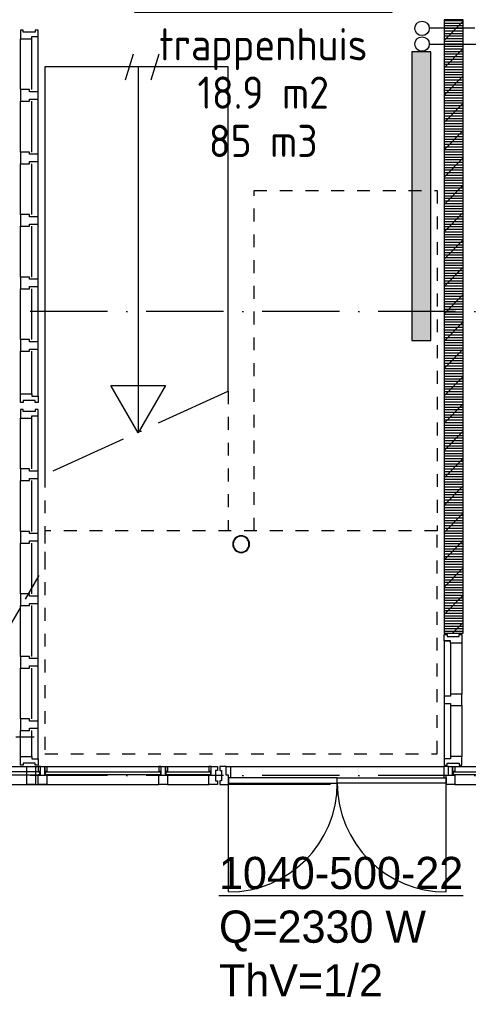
# Model space of a CAD drawing. Extents: x -866131 to -691536, y 173952 to 258052.
# Tile 75 of 160: x -775647 to -772164, y 182645 to 190287. Entities that reach past the tile are written whole.
import ezdxf
from ezdxf.enums import TextEntityAlignment as Align

# ---------------------------------------------------------------- set-up
doc = ezdxf.new("R2010")
doc.units = 0
doc.header["$LTSCALE"] = 100
for name, pattern in [('2322107', [2000, 1000, 1000]), ('2322108', [7, 5, -2]), ('DASHDOT', [9, 6, -1.5, 0, -1.5]), ('DOT2', [1.25, 0, -1.25]), ('HIDDEN', [2, 1, -1])]:
    doc.linetypes.add(name, pattern=pattern)
doc.layers.get('0').update_dxf_attribs({"linetype": 'CONTINUOUS'})
for name, color, linetype in [('AL$1----_ALGEMEEN', 7, 'CONTINUOUS'), ('AL$7----_STRAMIEN', 1, 'DASHDOT'), ('AL$8----_HULPLIJNEN', 2, 'CONTINUOUS'), ('AL24----_TRAPPEN', 7, 'CONTINUOUS'), ('AL28----_KONSTRUKTIE', 3, 'CONTINUOUS'), ('AL31----_BUITENKOZ', 7, 'CONTINUOUS'), ('AL31----_DRAAIRICHTING', 1, 'CONTINUOUS'), ('AL32----_BINNENKOZ', 7, 'CONTINUOUS'), ('ALXA1---_RASTER50', 12, 'CONTINUOUS'), ('ALXAB---_PREFABBETON', 1, 'CONTINUOUS'), ('ALXOU---_GLAS', 7, 'CONTINUOUS'), ('INHOUD', 7, 'CONTINUOUS'), ('OMSCHRIJVING', 7, 'CONTINUOUS'), ('OPPERVLAK', 7, 'CONTINUOUS'), ('VOLGNUMMER', 7, 'CONTINUOUS'), ('WI561---', 1, 'CONTINUOUS'), ('WL561---', 4, 'CONTINUOUS'), ('WL561---_AANVOER', 4, 'CONTINUOUS'), ('WL561---_RETOUR', 4, 'CONTINUOUS')]:
    doc.layers.add(name, color=color, linetype=linetype)
doc.styles.add('BURO-025', font='BUROFONT.shx', dxfattribs={"height": 250})
doc.styles.get("Standard").update_dxf_attribs({"font": 'ISOCP'})

# ---------------------------------------------------------------- blocks, each defined once
blk = doc.blocks.new('GEBOUWLABEL')
at = {"layer": 'VOLGNUMMER'}
blk.add_lwpolyline([(-4, -1), (4, -1), (4, 1), (-4, 1)], close=True, dxfattribs=at)
at = {"color": 0, "linetype": 'BYBLOCK', "flags": 1}
for tag, p in [('OPPERVLAKTESOORT', (0.5, 8)), ('TERREIN', (0.5, 6.5)), ('GEBOUW', (0.5, 5)), ('GEBRUIKSFUNCTIE', (0.5, 3.5)), ('BOUWLAAG', (0.5, 2))]:
    blk.add_attdef(tag, text='', height=1, dxfattribs=at).set_placement(p, align=Align.MIDDLE_CENTER)
blk = doc.blocks.new('2322401')
at = {"color": 0, "linetype": 'CONTINUOUS'}
for p, q in [((-0.5, 0.5, 1), (-0.5, 0.5)), ((-0.5, 0.5, 1), (-0.5, -0.5, 1)), ((0.5, 0.5, 1), (-0.5, 0.5, 1)), ((0.5, 0.5), (-0.5, 0.5)), ((-0.5, 0.5), (-0.5, -0.5)), ((0.5, 0.5, 1), (0.5, 0.5)), ((0.5, -0.5, 1), (0.5, 0.5, 1)), ((0.5, -0.5), (0.5, 0.5)), ((-0.5, -0.5, 1), (-0.5, -0.5)), ((-0.5, -0.5, 1), (0.5, -0.5, 1)), ((-0.5, -0.5), (0.5, -0.5)), ((0.5, -0.5, 1), (0.5, -0.5))]:
    blk.add_line(p, q, dxfattribs=at)
blk = doc.blocks.new('CVHATCH1')
at = {"color": 0, "linetype": 'CONTINUOUS'}
blk.add_solid([(-0.5, -0.5), (0.5, -0.5), (-0.5, 0.5), (0.5, 0.5)], dxfattribs=at)
blk = doc.blocks.new('CVHATCH4')
at = {"color": 0, "linetype": 'DOT2'}
blk.add_lwpolyline([(-0.5, 0, 1, 1, 0), (0.5, 0, 1, 1, 0)], format="xyseb", dxfattribs=at)
blk = doc.blocks.new('LDV3108')
at = {"color": 0, "linetype": 'CONTINUOUS'}
for p, q in [((6.75, 11.691), (5.813, 10.068)), ((5.438, 9.418), (4.5, 7.794)), ((4.125, 7.145), (3.188, 5.521)), ((2.813, 4.871), (1.875, 3.248)), ((1.5, 2.598), (0.563, 0.974))]:
    blk.add_line(p, q, dxfattribs=at)
blk.add_lwpolyline([(0.25, 0.433, 0, 1, 0), (1.5, 2.598, 1, 1, 0)], format="xyseb", dxfattribs=at)
blk.add_circle((0, 0), 0.5, dxfattribs=at)
blk = doc.blocks.new('CVRINFO2')
at = {"color": 0, "linetype": 'CONTINUOUS', "style": 'BURO-025'}
for tag, p in [('CV_TEXT125', (0, 0)), ('CV_TEXT225', (0, -4.167)), ('CV_TEXT325', (0, -8.333)), ('CV_TEXT425', (0, -12.5))]:
    blk.add_attdef(tag, p, '', height=2.5, dxfattribs=at)

msp = doc.modelspace()

# ---------------------------------------------------------------- linework, layer by layer
at = {"color": 8, "linetype": 'CONTINUOUS'}
for p, q in [((-772301.826, 185036.228), (-772352.826, 185036.228)), ((-772352.826, 185036.228), (-772352.826, 184980.228)), ((-772213.826, 185053.228), (-772301.826, 185053.228)), ((-772301.826, 185053.228), (-772301.826, 185036.228)), ((-772213.826, 184963.228), (-772213.826, 185053.228)), ((-772352.826, 184980.228), (-772301.826, 184980.228)), ((-772301.826, 184980.228), (-772301.826, 184963.228)), ((-772301.826, 184963.228), (-772213.826, 184963.228))]:
    msp.add_line(p, q, dxfattribs=at)
for points in [[(-775641.826, 189744.366), (-775641.826, 189654.366), (-775569.826, 189654.366), (-775569.826, 189671.366), (-775502.826, 189671.366), (-775502.826, 189727.366), (-775569.826, 189727.366), (-775569.826, 189744.366)], [(-775641.826, 189259.366), (-775641.826, 189169.366), (-775569.826, 189169.366), (-775569.826, 189186.366), (-775502.826, 189186.366), (-775502.826, 189242.366), (-775569.826, 189242.366), (-775569.826, 189259.366)], [(-775641.826, 188774.366), (-775641.826, 188684.366), (-775569.826, 188684.366), (-775569.826, 188701.366), (-775502.826, 188701.366), (-775502.826, 188757.366), (-775569.826, 188757.366), (-775569.826, 188774.366)], [(-775641.826, 188289.366), (-775641.826, 188199.366), (-775569.826, 188199.366), (-775569.826, 188216.366), (-775502.826, 188216.366), (-775502.826, 188272.366), (-775569.826, 188272.366), (-775569.826, 188289.366)], [(-775641.826, 187804.366), (-775641.826, 187714.366), (-775569.826, 187714.366), (-775569.826, 187731.366), (-775502.826, 187731.366), (-775502.826, 187787.366), (-775569.826, 187787.366), (-775569.826, 187804.366)], [(-775641.826, 186800.366), (-775641.826, 186710.366), (-775569.826, 186710.366), (-775569.826, 186727.366), (-775502.826, 186727.366), (-775502.826, 186783.366), (-775569.826, 186783.366), (-775569.826, 186800.366)], [(-775641.826, 186315.366), (-775641.826, 186225.366), (-775569.826, 186225.366), (-775569.826, 186242.366), (-775502.826, 186242.366), (-775502.826, 186298.366), (-775569.826, 186298.366), (-775569.826, 186315.366)], [(-775641.826, 185830.366), (-775641.826, 185740.366), (-775569.826, 185740.366), (-775569.826, 185757.366), (-775502.826, 185757.366), (-775502.826, 185813.366), (-775569.826, 185813.366), (-775569.826, 185830.366)], [(-775641.826, 185345.366), (-775641.826, 185255.366), (-775569.826, 185255.366), (-775569.826, 185272.366), (-775502.826, 185272.366), (-775502.826, 185328.366), (-775569.826, 185328.366), (-775569.826, 185345.366)], [(-775641.826, 184860.366), (-775641.826, 184770.366), (-775569.826, 184770.366), (-775569.826, 184787.366), (-775502.826, 184787.366), (-775502.826, 184843.366), (-775569.826, 184843.366), (-775569.826, 184860.366)]]:
    msp.add_lwpolyline(points, close=True, dxfattribs=at)
for points in [[(-773862.096, 186216.668, 1), (-773993.556, 186216.668, 1)], [(-773866.896, 186216.668, 1), (-773988.756, 186216.668, 1)]]:
    msp.add_lwpolyline(points, format="xyb", close=True, dxfattribs=at)
at = {"layer": 'AL$1----_ALGEMEEN', "color": 8}
msp.add_line((-773827.826, 188281.228), (-773827.826, 188281.228), dxfattribs=at)
at = {"layer": 'AL$7----_STRAMIEN', "color": 1}
msp.add_line((-765063.621, 184421.228), (-787002.826, 184421.228), dxfattribs=at)
msp.add_lwpolyline([(-765063.621, 188021.228), (-813402.826, 188021.228), (-838048.569, 188021.228)], dxfattribs=at)
at = {"layer": 'AL$8----_HULPLIJNEN', "color": 8, "linetype": 'DASHDOT', "ltscale": 0.25}
msp.add_line((-775902.65, 184721.228), (-775534.806, 184721.228), dxfattribs=at)
at = {"layer": 'AL24----_TRAPPEN', "color": 8}
for p, q in [((-774826.889, 189821.228), (-774764.389, 190021.228)), ((-774626.889, 189821.228), (-774564.389, 190021.228)), ((-775450.826, 189921.228), (-775450.826, 186756.783)), ((-774027.826, 189921.228), (-775450.826, 189921.228)), ((-774726.889, 189921.228), (-774726.889, 187081.228)), ((-774027.826, 187403.701), (-774027.826, 189921.228)), ((-775450.826, 189001.228), (-775450.826, 186756.783)), ((-774726.889, 187081.228), (-774938.507, 187447.762)), ((-774938.507, 187447.762), (-774515.27, 187447.762)), ((-774515.27, 187447.762), (-774726.889, 187081.228))]:
    msp.add_line(p, q, dxfattribs=at)
at = {"layer": 'AL24----_TRAPPEN', "color": 8, "linetype": 'HIDDEN'}
for p, q in [((-773827.826, 186321.228), (-773827.826, 188961.089)), ((-773827.826, 188961.089), (-772404.826, 188961.089)), ((-772404.826, 188961.089), (-772404.826, 186321.228)), ((-774027.826, 187403.701), (-774027.826, 186321.228)), ((-775450.826, 186756.783), (-775450.826, 186121.366)), ((-775450.826, 186321.228), (-775450.826, 184590.228)), ((-772404.826, 186321.228), (-775450.826, 186321.228)), ((-772404.826, 186321.228), (-773827.826, 186321.228)), ((-772404.826, 184590.228), (-772404.826, 186321.228)), ((-775450.826, 184590.228), (-772404.826, 184590.228))]:
    msp.add_line(p, q, dxfattribs=at)
at = {"layer": 'AL24----_TRAPPEN', "color": 8, "linetype": 'DASHDOT'}
msp.add_line((-774025.076, 187404.979), (-775450.826, 186756.783), dxfattribs=at)
at = {"layer": 'AL28----_KONSTRUKTIE', "color": 8, "linetype": 'CONTINUOUS'}
for p, q in [((-772202.826, 190287.228), (-772352.826, 190287.228)), ((-772352.826, 190287.228), (-772352.826, 185525.228)), ((-772202.826, 185525.228), (-772202.826, 190287.228)), ((-772352.826, 185525.228), (-772202.826, 185525.228))]:
    msp.add_line(p, q, dxfattribs=at)
at = {"layer": 'AL31----_BUITENKOZ', "color": 8}
for p, q in [((-775843.826, 184490.366), (-774548.826, 184490.366)), ((-775592.326, 184351.366), (-775592.326, 184490.366)), ((-775592.326, 184490.366), (-775525.326, 184490.366)), ((-775525.326, 184490.366), (-775525.326, 184351.366)), ((-775485.826, 184490.366), (-775502.826, 184490.366)), ((-775502.826, 184490.366), (-775502.826, 184452.366)), ((-775485.826, 184452.366), (-775485.826, 184490.366)), ((-775485.826, 184423.366), (-775485.826, 184490.366)), ((-775485.826, 184490.366), (-775452.826, 184490.366)), ((-775452.826, 184490.366), (-775452.826, 184423.366)), ((-775452.826, 184452.366), (-775452.826, 184490.366)), ((-775452.826, 184490.366), (-775435.826, 184490.366)), ((-775435.826, 184490.366), (-775435.826, 184452.366)), ((-774548.826, 184490.366), (-774565.826, 184490.366)), ((-774565.826, 184490.366), (-774565.826, 184452.366)), ((-774548.826, 184452.366), (-774548.826, 184490.366)), ((-774548.826, 184423.366), (-774548.826, 184490.366)), ((-774548.826, 184490.366), (-774515.826, 184490.366)), ((-774515.826, 184490.366), (-774515.826, 184423.366)), ((-774515.826, 184452.366), (-774515.826, 184490.366)), ((-774515.826, 184490.366), (-774498.826, 184490.366)), ((-774498.826, 184490.366), (-774178.65, 184490.366)), ((-774498.826, 184490.366), (-774498.826, 184452.366)), ((-774161.65, 184490.366), (-774178.65, 184490.366)), ((-774178.65, 184490.366), (-774178.65, 184452.366)), ((-774161.65, 184452.366), (-774161.65, 184490.366)), ((-774161.65, 184423.366), (-774161.65, 184490.366)), ((-774161.65, 184490.366), (-774111.65, 184490.366)), ((-774111.65, 184490.366), (-774111.65, 184460.866)), ((-774043.65, 184490.366), (-774093.65, 184490.366)), ((-774093.65, 184490.366), (-774093.65, 184460.866)), ((-774043.65, 184490.366), (-774009.65, 184490.366)), ((-774043.65, 184423.366), (-774043.65, 184490.366)), ((-774043.65, 184423.366), (-774043.65, 184490.366)), ((-774009.65, 184490.366), (-772353.15, 184490.366)), ((-774009.65, 184490.366), (-774009.65, 184402.366)), ((-772319.15, 184490.366), (-772353.15, 184490.366)), ((-772353.15, 184490.366), (-772353.15, 184402.366)), ((-772319.15, 184423.366), (-772319.15, 184490.366)), ((-772319.15, 184423.366), (-772319.15, 184490.366)), ((-772319.15, 184490.366), (-772286.15, 184490.366)), ((-772286.15, 184490.366), (-772286.15, 184423.366)), ((-772286.15, 184452.366), (-772286.15, 184490.366)), ((-772286.15, 184490.366), (-772269.15, 184490.366)), ((-772269.15, 184490.366), (-770578.65, 184490.366)), ((-772269.15, 184490.366), (-772269.15, 184452.366)), ((-775502.826, 184452.366), (-775485.826, 184452.366)), ((-775502.826, 184452.366), (-775502.826, 184448.366)), ((-775485.826, 184452.366), (-775502.826, 184452.366)), ((-775502.826, 184448.366), (-775489.826, 184448.366)), ((-775489.826, 184427.366), (-775502.826, 184427.366)), ((-775502.826, 184427.366), (-775502.826, 184423.366)), ((-775502.826, 184423.366), (-775485.826, 184423.366)), ((-775502.826, 184351.366), (-775502.826, 184423.366)), ((-775502.826, 184423.366), (-775485.826, 184423.366)), ((-775489.826, 184448.366), (-775489.826, 184427.366)), ((-775485.826, 184423.366), (-775485.826, 184452.366)), ((-775452.826, 184423.366), (-775452.826, 184452.366)), ((-775452.826, 184452.366), (-775435.826, 184452.366)), ((-775435.826, 184452.366), (-775452.826, 184452.366)), ((-775452.826, 184423.366), (-775435.826, 184423.366)), ((-775435.826, 184423.366), (-775452.826, 184423.366)), ((-775435.826, 184448.366), (-775448.826, 184448.366)), ((-775448.826, 184448.366), (-775448.826, 184427.366)), ((-775448.826, 184427.366), (-775435.826, 184427.366)), ((-775435.826, 184452.366), (-775435.826, 184448.366)), ((-775435.826, 184427.366), (-775435.826, 184423.366)), ((-775435.826, 184423.366), (-775435.826, 184351.366)), ((-774565.826, 184452.366), (-774548.826, 184452.366)), ((-774565.826, 184452.366), (-774565.826, 184448.366)), ((-774548.826, 184452.366), (-774565.826, 184452.366)), ((-774565.826, 184448.366), (-774552.826, 184448.366)), ((-774552.826, 184427.366), (-774565.826, 184427.366)), ((-774565.826, 184427.366), (-774565.826, 184423.366)), ((-774565.826, 184423.366), (-774548.826, 184423.366)), ((-774565.826, 184351.366), (-774565.826, 184423.366)), ((-774565.826, 184423.366), (-774548.826, 184423.366)), ((-774552.826, 184448.366), (-774552.826, 184427.366)), ((-774548.826, 184423.366), (-774548.826, 184452.366)), ((-774515.826, 184423.366), (-774515.826, 184452.366)), ((-774515.826, 184452.366), (-774498.826, 184452.366)), ((-774498.826, 184452.366), (-774515.826, 184452.366)), ((-774515.826, 184423.366), (-774498.826, 184423.366)), ((-774498.826, 184423.366), (-774515.826, 184423.366)), ((-774498.826, 184448.366), (-774511.826, 184448.366)), ((-774511.826, 184448.366), (-774511.826, 184427.366)), ((-774511.826, 184427.366), (-774498.826, 184427.366)), ((-774498.826, 184452.366), (-774498.826, 184448.366)), ((-774498.826, 184427.366), (-774498.826, 184423.366)), ((-774498.826, 184423.366), (-774498.826, 184351.366)), ((-774178.65, 184452.366), (-774161.65, 184452.366)), ((-774178.65, 184452.366), (-774178.65, 184448.366)), ((-774161.65, 184452.366), (-774178.65, 184452.366)), ((-774178.65, 184448.366), (-774165.65, 184448.366)), ((-774165.65, 184427.366), (-774178.65, 184427.366)), ((-774178.65, 184427.366), (-774178.65, 184423.366)), ((-774178.65, 184423.366), (-774161.65, 184423.366)), ((-774178.65, 184351.366), (-774178.65, 184423.366)), ((-774178.65, 184423.366), (-774161.65, 184423.366)), ((-774165.65, 184448.366), (-774165.65, 184427.366)), ((-774161.65, 184423.366), (-774161.65, 184452.366)), ((-774111.65, 184460.866), (-774125.65, 184460.866)), ((-774125.65, 184460.866), (-774125.65, 184380.866)), ((-774093.65, 184460.866), (-774079.65, 184460.866)), ((-774079.65, 184460.866), (-774079.65, 184380.866)), ((-774026.65, 184423.366), (-774043.65, 184423.366)), ((-774026.65, 184423.366), (-774043.65, 184423.366)), ((-774026.65, 184402.366), (-774026.65, 184423.366)), ((-774026.65, 184351.366), (-774026.65, 184423.366)), ((-774026.65, 184402.366), (-774026.65, 184362.366)), ((-773181.4, 184402.366), (-774026.65, 184402.366)), ((-774009.65, 184402.366), (-774026.65, 184402.366)), ((-773181.4, 184362.366), (-773181.4, 184402.366)), ((-773181.4, 184402.366), (-772336.15, 184402.366)), ((-773181.4, 184362.366), (-773181.4, 184402.366)), ((-772353.15, 184402.366), (-772336.15, 184402.366)), ((-772336.15, 184402.366), (-772336.15, 184423.366)), ((-772336.15, 184423.366), (-772319.15, 184423.366)), ((-772336.15, 184351.366), (-772336.15, 184423.366)), ((-772336.15, 184423.366), (-772319.15, 184423.366)), ((-772336.15, 184402.366), (-772336.15, 184362.366)), ((-772286.15, 184423.366), (-772286.15, 184452.366)), ((-772286.15, 184452.366), (-772269.15, 184452.366)), ((-772269.15, 184452.366), (-772286.15, 184452.366)), ((-772286.15, 184423.366), (-772269.15, 184423.366)), ((-772269.15, 184423.366), (-772286.15, 184423.366)), ((-772269.15, 184448.366), (-772282.15, 184448.366)), ((-772282.15, 184448.366), (-772282.15, 184427.366)), ((-772282.15, 184427.366), (-772269.15, 184427.366)), ((-772269.15, 184452.366), (-772269.15, 184448.366)), ((-772269.15, 184427.366), (-772269.15, 184423.366)), ((-772269.15, 184423.366), (-772269.15, 184351.366)), ((-775826.826, 184351.366), (-774565.826, 184351.366)), ((-775525.326, 184351.366), (-775592.326, 184351.366)), ((-775435.826, 184351.366), (-775502.826, 184351.366)), ((-774498.826, 184351.366), (-774565.826, 184351.366)), ((-774498.826, 184351.366), (-774178.65, 184351.366)), ((-774111.65, 184351.366), (-774178.65, 184351.366)), ((-774125.65, 184380.866), (-774111.65, 184380.866)), ((-774111.65, 184380.866), (-774111.65, 184351.366)), ((-774079.65, 184380.866), (-774093.65, 184380.866)), ((-774093.65, 184380.866), (-774093.65, 184351.366)), ((-774093.65, 184351.366), (-774026.65, 184351.366)), ((-774026.65, 184362.366), (-773181.4, 184362.366)), ((-773233.4, 184351.366), (-774026.65, 184351.366)), ((-772336.15, 184362.366), (-773181.4, 184362.366)), ((-772269.15, 184351.366), (-772336.15, 184351.366)), ((-772269.15, 184351.366), (-770578.65, 184351.366))]:
    msp.add_line(p, q, dxfattribs=at)
at = {"layer": 'AL31----_DRAAIRICHTING', "color": 8}
for p, q in [((-774026.65, 183517.116), (-774026.65, 184362.366)), ((-774026.65, 184362.366), (-773181.4, 184362.366)), ((-772336.15, 184362.366), (-773181.4, 184362.366)), ((-772336.15, 183517.116), (-772336.15, 184362.366))]:
    msp.add_line(p, q, dxfattribs=at)
for centre, start, end in [((-774026.65, 184362.366), 270, 0), ((-772336.15, 184362.366), 180, 270)]:
    msp.add_arc(centre, 845.25, start, end, dxfattribs=at)
at = {"layer": 'AL32----_BINNENKOZ', "color": 8}
for p, q in [((-775619.826, 190206.366), (-775641.826, 190206.366)), ((-775641.826, 190206.366), (-775641.826, 190139.366)), ((-775641.826, 190139.366), (-775553.826, 190139.366)), ((-775641.826, 189744.366), (-775641.826, 190139.366)), ((-775619.826, 190190.366), (-775619.826, 190206.366)), ((-775527.826, 190190.366), (-775619.826, 190190.366)), ((-775553.826, 190139.366), (-775553.826, 190156.366)), ((-775553.826, 190156.366), (-775502.826, 190156.366)), ((-775553.826, 189744.366), (-775553.826, 190139.366)), ((-775502.826, 190206.366), (-775527.826, 190206.366)), ((-775527.826, 190206.366), (-775527.826, 190190.366)), ((-775502.826, 190156.366), (-775502.826, 190206.366)), ((-775502.826, 189727.366), (-775502.826, 190156.366)), ((-775641.826, 189259.366), (-775641.826, 189654.366)), ((-775553.826, 189259.366), (-775553.826, 189654.366)), ((-775502.826, 189242.366), (-775502.826, 189671.366)), ((-775641.826, 188774.366), (-775641.826, 189169.366)), ((-775553.826, 188774.366), (-775553.826, 189169.366)), ((-775502.826, 188757.366), (-775502.826, 189186.366)), ((-775641.826, 188289.366), (-775641.826, 188684.366)), ((-775553.826, 188289.366), (-775553.826, 188684.366)), ((-775502.826, 188272.366), (-775502.826, 188701.366)), ((-775641.826, 187804.366), (-775641.826, 188199.366)), ((-775553.826, 187804.366), (-775553.826, 188199.366)), ((-775502.826, 187787.366), (-775502.826, 188216.366)), ((-775641.826, 187383.242), (-775641.826, 187714.366)), ((-775553.826, 187383.242), (-775553.826, 187714.366)), ((-775502.826, 187366.242), (-775502.826, 187731.366)), ((-775641.826, 187316.242), (-775641.826, 187383.242)), ((-775641.826, 187383.242), (-775553.826, 187383.242)), ((-775553.826, 187383.242), (-775553.826, 187366.242)), ((-775619.826, 187316.242), (-775641.826, 187316.242)), ((-775527.826, 187332.242), (-775619.826, 187332.242)), ((-775619.826, 187332.242), (-775619.826, 187316.242)), ((-775553.826, 187366.242), (-775502.826, 187366.242)), ((-775527.826, 187316.242), (-775527.826, 187332.242)), ((-775502.826, 187316.242), (-775527.826, 187316.242)), ((-775502.826, 187366.242), (-775502.826, 187316.242)), ((-775619.826, 187262.366), (-775641.826, 187262.366)), ((-775641.826, 187262.366), (-775641.826, 187195.366)), ((-775619.826, 187246.366), (-775619.826, 187262.366)), ((-775527.826, 187246.366), (-775619.826, 187246.366)), ((-775502.826, 187262.366), (-775527.826, 187262.366)), ((-775527.826, 187262.366), (-775527.826, 187246.366)), ((-775502.826, 187212.366), (-775502.826, 187262.366)), ((-775641.826, 187195.366), (-775553.826, 187195.366)), ((-775641.826, 186800.366), (-775641.826, 187195.366)), ((-775553.826, 187195.366), (-775553.826, 187212.366)), ((-775553.826, 187212.366), (-775502.826, 187212.366)), ((-775553.826, 186800.366), (-775553.826, 187195.366)), ((-775502.826, 186783.366), (-775502.826, 187212.366)), ((-775641.826, 186315.366), (-775641.826, 186710.366)), ((-775553.826, 186315.366), (-775553.826, 186710.366)), ((-775502.826, 186298.366), (-775502.826, 186727.366)), ((-775502.826, 185813.366), (-775502.826, 186242.366)), ((-775641.826, 185830.366), (-775641.826, 186225.366)), ((-775553.826, 185830.366), (-775553.826, 186225.366)), ((-775641.826, 185345.366), (-775641.826, 185740.366)), ((-775553.826, 185345.366), (-775553.826, 185740.366)), ((-775502.826, 185328.366), (-775502.826, 185757.366)), ((-772352.826, 185515.228), (-772327.826, 185515.228)), ((-772352.826, 185465.228), (-772352.826, 185515.228)), ((-772327.826, 185515.228), (-772327.826, 185499.228)), ((-772327.826, 185499.228), (-772235.826, 185499.228)), ((-772235.826, 185499.228), (-772235.826, 185515.228)), ((-772235.826, 185515.228), (-772213.826, 185515.228)), ((-772213.826, 185515.228), (-772213.826, 185448.228)), ((-772352.826, 185465.228), (-772301.826, 185465.228)), ((-772301.826, 185465.228), (-772352.826, 185465.228)), ((-772352.826, 185465.228), (-772352.826, 185036.228)), ((-772301.826, 185448.228), (-772301.826, 185465.228)), ((-772213.826, 185448.228), (-772301.826, 185448.228)), ((-772301.826, 185448.228), (-772301.826, 185053.228)), ((-772213.826, 185448.228), (-772213.826, 185053.228)), ((-775641.826, 184860.366), (-775641.826, 185255.366)), ((-775553.826, 184860.366), (-775553.826, 185255.366)), ((-775502.826, 184843.366), (-775502.826, 185272.366)), ((-772352.826, 184980.228), (-772352.826, 184551.228)), ((-772301.826, 184963.228), (-772301.826, 184568.228)), ((-772213.826, 184963.228), (-772213.826, 184568.228)), ((-775502.826, 184550.366), (-775502.826, 184787.366)), ((-775641.826, 184567.366), (-775641.826, 184770.366)), ((-775553.826, 184567.366), (-775553.826, 184770.366)), ((-775641.826, 184500.366), (-775641.826, 184567.366)), ((-775641.826, 184567.366), (-775553.826, 184567.366)), ((-775553.826, 184567.366), (-775553.826, 184550.366)), ((-772213.826, 184568.228), (-772301.826, 184568.228)), ((-772301.826, 184568.228), (-772301.826, 184551.228)), ((-772213.826, 184501.228), (-772213.826, 184568.228)), ((-775619.826, 184500.366), (-775641.826, 184500.366)), ((-775527.826, 184516.366), (-775619.826, 184516.366)), ((-775619.826, 184516.366), (-775619.826, 184500.366)), ((-775553.826, 184550.366), (-775502.826, 184550.366)), ((-775527.826, 184500.366), (-775527.826, 184516.366)), ((-775502.826, 184500.366), (-775527.826, 184500.366)), ((-775502.826, 184550.366), (-775502.826, 184500.366)), ((-772301.826, 184551.228), (-772352.826, 184551.228)), ((-772352.826, 184551.228), (-772352.826, 184501.228)), ((-772352.826, 184501.228), (-772327.826, 184501.228)), ((-772327.826, 184501.228), (-772327.826, 184517.228)), ((-772327.826, 184517.228), (-772235.826, 184517.228)), ((-772235.826, 184517.228), (-772235.826, 184501.228)), ((-772235.826, 184501.228), (-772213.826, 184501.228))]:
    msp.add_line(p, q, dxfattribs=at)
at = {"layer": 'ALXA1---_RASTER50', "color": 8}
for p, q in [((-772352.826, 190281.089), (-772202.826, 190281.089)), ((-772352.826, 190261.089), (-772202.826, 190261.089)), ((-772352.826, 190241.089), (-772202.826, 190241.089)), ((-772352.826, 190221.089), (-772202.826, 190221.089)), ((-772352.826, 190201.089), (-772202.826, 190201.089)), ((-772352.826, 190181.089), (-772202.826, 190181.089)), ((-772352.826, 190161.089), (-772202.826, 190161.089)), ((-772352.826, 190141.089), (-772202.826, 190141.089)), ((-772352.826, 190121.089), (-772202.826, 190121.089)), ((-772352.826, 190101.089), (-772202.826, 190101.089)), ((-772352.826, 190081.089), (-772202.826, 190081.089)), ((-772352.826, 190061.089), (-772202.826, 190061.089)), ((-772352.826, 190041.089), (-772202.826, 190041.089)), ((-772352.826, 190021.089), (-772202.826, 190021.089)), ((-772352.826, 190001.089), (-772202.826, 190001.089)), ((-772352.826, 189981.089), (-772202.826, 189981.089)), ((-772352.826, 189961.089), (-772202.826, 189961.089)), ((-772352.826, 189941.089), (-772202.826, 189941.089)), ((-772352.826, 189921.089), (-772202.826, 189921.089)), ((-772352.826, 189901.089), (-772202.826, 189901.089)), ((-772352.826, 189881.089), (-772202.826, 189881.089)), ((-772352.826, 189861.089), (-772202.826, 189861.089)), ((-772352.826, 189841.089), (-772202.826, 189841.089)), ((-772352.826, 189821.089), (-772202.826, 189821.089)), ((-772352.826, 189801.089), (-772202.826, 189801.089)), ((-772352.826, 189781.089), (-772202.826, 189781.089)), ((-772352.826, 189761.089), (-772202.826, 189761.089)), ((-772352.826, 189741.089), (-772202.826, 189741.089)), ((-772352.826, 189721.089), (-772202.826, 189721.089)), ((-772352.826, 189701.089), (-772202.826, 189701.089)), ((-772352.826, 189681.089), (-772202.826, 189681.089)), ((-772352.826, 189661.089), (-772202.826, 189661.089)), ((-772352.826, 189641.089), (-772202.826, 189641.089)), ((-772352.826, 189621.089), (-772202.826, 189621.089)), ((-772352.826, 189601.089), (-772202.826, 189601.089)), ((-772352.826, 189581.089), (-772202.826, 189581.089)), ((-772352.826, 189561.089), (-772202.826, 189561.089)), ((-772352.826, 189541.089), (-772202.826, 189541.089)), ((-772352.826, 189521.089), (-772202.826, 189521.089)), ((-772352.826, 189501.089), (-772202.826, 189501.089)), ((-772352.826, 189481.089), (-772202.826, 189481.089)), ((-772352.826, 189461.089), (-772202.826, 189461.089)), ((-772352.826, 189441.089), (-772202.826, 189441.089)), ((-772352.826, 189421.089), (-772202.826, 189421.089)), ((-772352.826, 189401.089), (-772202.826, 189401.089)), ((-772352.826, 189381.089), (-772202.826, 189381.089)), ((-772352.826, 189361.089), (-772202.826, 189361.089)), ((-772352.826, 189341.089), (-772202.826, 189341.089)), ((-772352.826, 189321.089), (-772202.826, 189321.089)), ((-772352.826, 189301.089), (-772202.826, 189301.089)), ((-772352.826, 189281.089), (-772202.826, 189281.089)), ((-772352.826, 189261.089), (-772202.826, 189261.089)), ((-772352.826, 189241.089), (-772202.826, 189241.089)), ((-772352.826, 189221.089), (-772202.826, 189221.089)), ((-772352.826, 189201.089), (-772202.826, 189201.089)), ((-772352.826, 189181.089), (-772202.826, 189181.089)), ((-772352.826, 189161.089), (-772202.826, 189161.089)), ((-772352.826, 189141.089), (-772202.826, 189141.089)), ((-772352.826, 189121.089), (-772202.826, 189121.089)), ((-772352.826, 189101.089), (-772202.826, 189101.089)), ((-772352.826, 189081.089), (-772202.826, 189081.089)), ((-772352.826, 189061.089), (-772202.826, 189061.089)), ((-772352.826, 189041.089), (-772202.826, 189041.089)), ((-772352.826, 189021.089), (-772202.826, 189021.089)), ((-772352.826, 189001.089), (-772202.826, 189001.089)), ((-772352.826, 188981.089), (-772202.826, 188981.089)), ((-772352.826, 188961.089), (-772202.826, 188961.089)), ((-772352.826, 188941.089), (-772202.826, 188941.089)), ((-772352.826, 188921.089), (-772202.826, 188921.089)), ((-772352.826, 188901.089), (-772202.826, 188901.089)), ((-772352.826, 188881.089), (-772202.826, 188881.089)), ((-772352.826, 188861.089), (-772202.826, 188861.089)), ((-772352.826, 188841.089), (-772202.826, 188841.089)), ((-772352.826, 188821.089), (-772202.826, 188821.089)), ((-772352.826, 188801.089), (-772202.826, 188801.089)), ((-772352.826, 188781.089), (-772202.826, 188781.089)), ((-772352.826, 188761.089), (-772202.826, 188761.089)), ((-772352.826, 188741.089), (-772202.826, 188741.089)), ((-772352.826, 188721.089), (-772202.826, 188721.089)), ((-772352.826, 188701.089), (-772202.826, 188701.089)), ((-772352.826, 188681.089), (-772202.826, 188681.089)), ((-772352.826, 188661.089), (-772202.826, 188661.089)), ((-772352.826, 188641.089), (-772202.826, 188641.089)), ((-772352.826, 188621.089), (-772202.826, 188621.089)), ((-772352.826, 188601.089), (-772202.826, 188601.089)), ((-772352.826, 188581.089), (-772202.826, 188581.089)), ((-772352.826, 188561.089), (-772202.826, 188561.089)), ((-772352.826, 188541.089), (-772202.826, 188541.089)), ((-772352.826, 188521.089), (-772202.826, 188521.089)), ((-772352.826, 188501.089), (-772202.826, 188501.089)), ((-772352.826, 188481.089), (-772202.826, 188481.089)), ((-772352.826, 188461.089), (-772202.826, 188461.089)), ((-772352.826, 188441.089), (-772202.826, 188441.089)), ((-772352.826, 188421.089), (-772202.826, 188421.089)), ((-772352.826, 188401.089), (-772202.826, 188401.089)), ((-772352.826, 188381.089), (-772202.826, 188381.089)), ((-772352.826, 188361.089), (-772202.826, 188361.089)), ((-772352.826, 188341.089), (-772202.826, 188341.089)), ((-772352.826, 188321.089), (-772202.826, 188321.089)), ((-772352.826, 188301.089), (-772202.826, 188301.089)), ((-772352.826, 188281.089), (-772202.826, 188281.089)), ((-772352.826, 188261.089), (-772202.826, 188261.089)), ((-772352.826, 188241.089), (-772202.826, 188241.089)), ((-772352.826, 188221.089), (-772202.826, 188221.089)), ((-772352.826, 188201.089), (-772202.826, 188201.089)), ((-772352.826, 188181.089), (-772202.826, 188181.089)), ((-772352.826, 188161.089), (-772202.826, 188161.089)), ((-772352.826, 188141.089), (-772202.826, 188141.089)), ((-772352.826, 188121.089), (-772202.826, 188121.089)), ((-772352.826, 188101.089), (-772202.826, 188101.089)), ((-772352.826, 188081.089), (-772202.826, 188081.089)), ((-772352.826, 188061.089), (-772202.826, 188061.089)), ((-772352.826, 188041.089), (-772202.826, 188041.089)), ((-772352.826, 188021.089), (-772202.826, 188021.089)), ((-772352.826, 188001.089), (-772202.826, 188001.089)), ((-772352.826, 187981.089), (-772202.826, 187981.089)), ((-772352.826, 187961.089), (-772202.826, 187961.089)), ((-772352.826, 187941.089), (-772202.826, 187941.089)), ((-772352.826, 187921.089), (-772202.826, 187921.089)), ((-772352.826, 187901.089), (-772202.826, 187901.089)), ((-772352.826, 187881.089), (-772202.826, 187881.089)), ((-772352.826, 187861.089), (-772202.826, 187861.089)), ((-772352.826, 187841.089), (-772202.826, 187841.089)), ((-772352.826, 187821.089), (-772202.826, 187821.089)), ((-772352.826, 187801.089), (-772202.826, 187801.089)), ((-772352.826, 187781.089), (-772202.826, 187781.089)), ((-772352.826, 187761.089), (-772202.826, 187761.089)), ((-772352.826, 187741.089), (-772202.826, 187741.089)), ((-772352.826, 187721.089), (-772202.826, 187721.089)), ((-772352.826, 187701.089), (-772202.826, 187701.089)), ((-772352.826, 187681.089), (-772202.826, 187681.089)), ((-772352.826, 187661.089), (-772202.826, 187661.089)), ((-772352.826, 187641.089), (-772202.826, 187641.089)), ((-772352.826, 187621.089), (-772202.826, 187621.089)), ((-772352.826, 187601.089), (-772202.826, 187601.089)), ((-772352.826, 187581.089), (-772202.826, 187581.089)), ((-772352.826, 187561.089), (-772202.826, 187561.089)), ((-772352.826, 187541.089), (-772202.826, 187541.089)), ((-772352.826, 187521.089), (-772202.826, 187521.089)), ((-772352.826, 187501.089), (-772202.826, 187501.089)), ((-772352.826, 187481.089), (-772202.826, 187481.089)), ((-772352.826, 187461.089), (-772202.826, 187461.089)), ((-772352.826, 187441.089), (-772202.826, 187441.089)), ((-772352.826, 187421.089), (-772202.826, 187421.089)), ((-772352.826, 187401.089), (-772202.826, 187401.089)), ((-772352.826, 187381.089), (-772202.826, 187381.089)), ((-772352.826, 187361.089), (-772202.826, 187361.089)), ((-772352.826, 187341.089), (-772202.826, 187341.089)), ((-772352.826, 187321.089), (-772202.826, 187321.089)), ((-772352.826, 187301.089), (-772202.826, 187301.089)), ((-772352.826, 187281.089), (-772202.826, 187281.089)), ((-772352.826, 187261.089), (-772202.826, 187261.089)), ((-772352.826, 187241.089), (-772202.826, 187241.089)), ((-772352.826, 187221.089), (-772202.826, 187221.089)), ((-772352.826, 187201.089), (-772202.826, 187201.089)), ((-772352.826, 187181.089), (-772202.826, 187181.089)), ((-772352.826, 187161.089), (-772202.826, 187161.089)), ((-772352.826, 187141.089), (-772202.826, 187141.089)), ((-772352.826, 187121.089), (-772202.826, 187121.089)), ((-772352.826, 187101.089), (-772202.826, 187101.089)), ((-772352.826, 187081.089), (-772202.826, 187081.089)), ((-772352.826, 187061.089), (-772202.826, 187061.089)), ((-772352.826, 187041.089), (-772202.826, 187041.089)), ((-772352.826, 187021.089), (-772202.826, 187021.089)), ((-772352.826, 187001.089), (-772202.826, 187001.089)), ((-772352.826, 186981.089), (-772202.826, 186981.089)), ((-772352.826, 186961.089), (-772202.826, 186961.089)), ((-772352.826, 186941.089), (-772202.826, 186941.089)), ((-772352.826, 186921.089), (-772202.826, 186921.089)), ((-772352.826, 186901.089), (-772202.826, 186901.089)), ((-772352.826, 186881.089), (-772202.826, 186881.089)), ((-772352.826, 186861.089), (-772202.826, 186861.089)), ((-772352.826, 186841.089), (-772202.826, 186841.089)), ((-772352.826, 186821.089), (-772202.826, 186821.089)), ((-772352.826, 186801.089), (-772202.826, 186801.089)), ((-772352.826, 186781.089), (-772202.826, 186781.089)), ((-772352.826, 186761.089), (-772202.826, 186761.089)), ((-772352.826, 186741.089), (-772202.826, 186741.089)), ((-772352.826, 186721.089), (-772202.826, 186721.089)), ((-772352.826, 186701.089), (-772202.826, 186701.089)), ((-772352.826, 186681.089), (-772202.826, 186681.089)), ((-772352.826, 186661.089), (-772202.826, 186661.089)), ((-772352.826, 186641.089), (-772202.826, 186641.089)), ((-772352.826, 186621.089), (-772202.826, 186621.089)), ((-772352.826, 186601.089), (-772202.826, 186601.089)), ((-772352.826, 186581.089), (-772202.826, 186581.089)), ((-772352.826, 186561.089), (-772202.826, 186561.089)), ((-772352.826, 186541.089), (-772202.826, 186541.089)), ((-772352.826, 186521.089), (-772202.826, 186521.089)), ((-772352.826, 186501.089), (-772202.826, 186501.089)), ((-772352.826, 186481.089), (-772202.826, 186481.089)), ((-772352.826, 186461.089), (-772202.826, 186461.089)), ((-772352.826, 186441.089), (-772202.826, 186441.089)), ((-772352.826, 186421.089), (-772202.826, 186421.089)), ((-772352.826, 186401.089), (-772202.826, 186401.089)), ((-772352.826, 186381.089), (-772202.826, 186381.089)), ((-772352.826, 186361.089), (-772202.826, 186361.089)), ((-772352.826, 186341.089), (-772202.826, 186341.089)), ((-772352.826, 186321.089), (-772202.826, 186321.089)), ((-772352.826, 186301.089), (-772202.826, 186301.089)), ((-772352.826, 186281.089), (-772202.826, 186281.089)), ((-772352.826, 186261.089), (-772202.826, 186261.089)), ((-772352.826, 186241.089), (-772202.826, 186241.089)), ((-772352.826, 186221.089), (-772202.826, 186221.089)), ((-772352.826, 186201.089), (-772202.826, 186201.089)), ((-772352.826, 186181.089), (-772202.826, 186181.089)), ((-772352.826, 186161.089), (-772202.826, 186161.089)), ((-772352.826, 186141.089), (-772202.826, 186141.089)), ((-772352.826, 186121.089), (-772202.826, 186121.089)), ((-772352.826, 186101.089), (-772202.826, 186101.089)), ((-772352.826, 186081.089), (-772202.826, 186081.089)), ((-772352.826, 186061.089), (-772202.826, 186061.089)), ((-772352.826, 186041.089), (-772202.826, 186041.089)), ((-772352.826, 186021.089), (-772202.826, 186021.089)), ((-772352.826, 186001.089), (-772202.826, 186001.089)), ((-772352.826, 185981.089), (-772202.826, 185981.089)), ((-772352.826, 185961.089), (-772202.826, 185961.089)), ((-772352.826, 185941.089), (-772202.826, 185941.089)), ((-772352.826, 185921.089), (-772202.826, 185921.089)), ((-772352.826, 185901.089), (-772202.826, 185901.089)), ((-772352.826, 185881.089), (-772202.826, 185881.089)), ((-772352.826, 185861.089), (-772202.826, 185861.089)), ((-772352.826, 185841.089), (-772202.826, 185841.089)), ((-772352.826, 185821.089), (-772202.826, 185821.089)), ((-772352.826, 185801.089), (-772202.826, 185801.089)), ((-772352.826, 185781.089), (-772202.826, 185781.089)), ((-772352.826, 185761.089), (-772202.826, 185761.089)), ((-772352.826, 185741.089), (-772202.826, 185741.089)), ((-772352.826, 185721.089), (-772202.826, 185721.089)), ((-772352.826, 185701.089), (-772202.826, 185701.089)), ((-772352.826, 185681.089), (-772202.826, 185681.089)), ((-772352.826, 185661.089), (-772202.826, 185661.089)), ((-772352.826, 185641.089), (-772202.826, 185641.089)), ((-772352.826, 185621.089), (-772202.826, 185621.089)), ((-772352.826, 185601.089), (-772202.826, 185601.089)), ((-772352.826, 185581.089), (-772202.826, 185581.089)), ((-772352.826, 185561.089), (-772202.826, 185561.089)), ((-772352.826, 185541.089), (-772202.826, 185541.089))]:
    msp.add_line(p, q, dxfattribs=at)
at = {"layer": 'ALXAB---_PREFABBETON', "color": 8}
for p, q in [((-772352.826, 190126.655), (-772202.826, 190276.655)), ((-772352.826, 189914.523), (-772202.826, 190064.523)), ((-772352.826, 189702.391), (-772202.826, 189852.391)), ((-772352.826, 189490.259), (-772202.826, 189640.259)), ((-772352.826, 189278.127), (-772202.826, 189428.127)), ((-772352.826, 189065.995), (-772202.826, 189215.995)), ((-772352.826, 188853.863), (-772202.826, 189003.863)), ((-772352.826, 188641.731), (-772202.826, 188791.731)), ((-772352.826, 188429.599), (-772202.826, 188579.599)), ((-772352.826, 188217.467), (-772202.826, 188367.467)), ((-772352.826, 188005.335), (-772202.826, 188155.335)), ((-772352.826, 187793.203), (-772202.826, 187943.203)), ((-772352.826, 187581.071), (-772202.826, 187731.071)), ((-772352.826, 187368.939), (-772202.826, 187518.939)), ((-772352.826, 187156.807), (-772202.826, 187306.807)), ((-772352.826, 186944.675), (-772202.826, 187094.675)), ((-772352.826, 186732.543), (-772202.826, 186882.543)), ((-772352.826, 186520.411), (-772202.826, 186670.411)), ((-772352.826, 186308.279), (-772202.826, 186458.279)), ((-772352.826, 186096.147), (-772202.826, 186246.147)), ((-772352.826, 185884.015), (-772202.826, 186034.015)), ((-772352.826, 185671.883), (-772202.826, 185821.883)), ((-772287.349, 185525.228), (-772202.826, 185609.75))]:
    msp.add_line(p, q, dxfattribs=at)
at = {"layer": 'ALXOU---_GLAS', "color": 8}
for p, q in [((-775489.826, 184448.366), (-775839.826, 184448.366)), ((-775839.826, 184427.366), (-775489.826, 184427.366)), ((-775489.826, 184427.366), (-775489.826, 184448.366)), ((-775448.826, 184427.366), (-775448.826, 184448.366)), ((-775448.826, 184448.366), (-774552.826, 184448.366)), ((-774552.826, 184427.366), (-775448.826, 184427.366)), ((-774552.826, 184448.366), (-774552.826, 184427.366)), ((-774511.826, 184427.366), (-774511.826, 184448.366)), ((-774511.826, 184448.366), (-774165.65, 184448.366)), ((-774165.65, 184427.366), (-774511.826, 184427.366)), ((-774165.65, 184448.366), (-774165.65, 184427.366)), ((-772282.15, 184427.366), (-772282.15, 184448.366)), ((-772282.15, 184448.366), (-770565.65, 184448.366)), ((-770565.65, 184427.366), (-772282.15, 184427.366))]:
    msp.add_line(p, q, dxfattribs=at)
at = {"layer": 'WL561---_AANVOER', "linetype": '2322107'}
msp.add_line((-772051.577, 190095.516), (-772468.111, 190095.516), dxfattribs=at)
at = {"layer": 'WL561---_RETOUR', "linetype": '2322108'}
msp.add_line((-772112.278, 190221.817), (-772468.111, 190221.817), dxfattribs=at)
at = {"layer": 'WL561---_RETOUR', "color": 1}
for centre in [(-772523.234, 190219.696), (-772523.234, 190098.127)]:
    msp.add_circle(centre, 56.25, dxfattribs=at)

# ---------------------------------------------------------------- block references
at = {"layer": 'VOLGNUMMER', "color": 252, "linetype": 'BYBLOCK'}
ref = msp.add_blockref('GEBOUWLABEL', (-773756.523, 190596.281), dxfattribs=dict(at, xscale=250, yscale=250, zscale=250))
ref.add_attrib('VOLGNUMMER', '0.103', dxfattribs={"color": 0, "linetype": 'BYBLOCK', "height": 250}).set_placement((-773756.523, 190596.281), align=Align.MIDDLE_CENTER)
ref.add_attrib('OMSCHRIJVING', 'trappenhuis', dxfattribs={"layer": 'OMSCHRIJVING', "color": 0, "linetype": 'BYBLOCK', "height": 250}).set_placement((-773756.523, 190096.281), align=Align.MIDDLE_CENTER)
ref.add_attrib('OPPERVLAK', '18.9 m2', dxfattribs={"layer": 'OPPERVLAK', "color": 0, "linetype": 'BYBLOCK', "height": 250}).set_placement((-773756.523, 189721.281), align=Align.MIDDLE_CENTER)
ref.add_attrib('INHOUD', '85 m3', dxfattribs={"layer": 'INHOUD', "color": 0, "linetype": 'BYBLOCK', "height": 250}).set_placement((-773756.523, 189346.281), align=Align.MIDDLE_CENTER)
at = {"layer": 'WI561---'}
ref = msp.add_blockref('CVRINFO2', (-774099.82, 183539.71), dxfattribs=dict(at, xscale=100, yscale=100, zscale=100))
ref.add_attrib('CV_TEXT125', '%%u1040-500-22', (-774099.82, 183539.71), dxfattribs={"layer": '0', "color": 2, "linetype": 'CONTINUOUS', "height": 250, "style": 'BURO-025'})
ref.add_attrib('CV_TEXT225', 'Q=2330 W', (-774099.82, 183123.043), dxfattribs={"layer": '0', "color": 2, "linetype": 'CONTINUOUS', "height": 250, "style": 'BURO-025'})
ref.add_attrib('CV_TEXT325', 'ThV=1/2', (-774099.82, 182706.377), dxfattribs={"layer": '0', "color": 2, "linetype": 'CONTINUOUS', "height": 250, "style": 'BURO-025'})
at = {"layer": 'WL561---', "yscale": 150}
for name, p, xscale, zscale, rotation in [('2322401', (-772528.857, 188918.148), 2240, 400, 89.99999999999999), ('CVHATCH1', (-772528.857, 188918.148), 2240, 2240, 89.99999999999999), ('CVHATCH4', (-777700.309, 184721.228), 3040, 3040, 5.264812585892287e-08)]:
    msp.add_blockref(name, p, dxfattribs=dict(at, xscale=xscale, zscale=zscale, rotation=rotation))
at = {"layer": 'WL561---_RETOUR', "color": 2, "xscale": 112.5, "yscale": 112.5, "zscale": 112.5}
msp.add_blockref('LDV3108', (-776258.418, 184658.344), dxfattribs=at)

doc.saveas('drawing.dxf')
